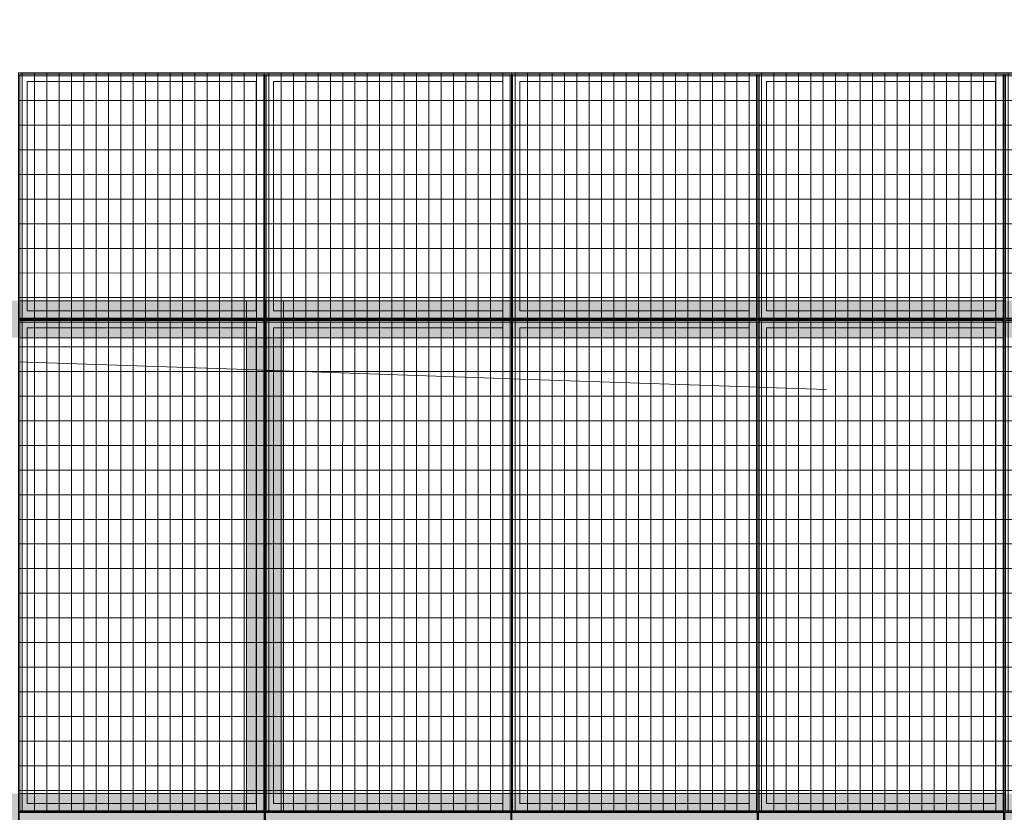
# Model space of a CAD drawing. Header units: metres. Extents: x -373759 to -373409, y 810976 to 811228.
# Tile 9 of 153: x -373681.38 to -373677.38, y 811119.88 to 811123.1. Entities that reach past the tile are written whole.
import ezdxf

# ---------------------------------------------------------------- set-up
doc = ezdxf.new("R2010")
doc.units = ezdxf.units.M
doc.header["$XCLIPFRAME"] = 2
doc.linetypes.add('TRAÇO 1mm', pattern=[2, 1, -1])
doc.layers.add('A-GENM', color=7, linetype='Continuous', lineweight=5)
doc.layers.add('S-BEAM', color=7, linetype='Continuous', lineweight=5)
doc.layers.add('BASE ALAMEDA JULIO MULLER 1_explodidoR01_dwg', color=7, linetype='Continuous', lineweight=5, true_color=0x767676)
doc.layers.add('Curva_Intermediária', color=7, linetype='Continuous', lineweight=9, true_color=0x656565)
picture_1 = doc.add_image_def('image1.jpg', size_in_pixel=(999, 584))

# ---------------------------------------------------------------- blocks, each defined once
blk = doc.blocks.new('BASE ALAMEDA JULIO MULLER 1_explodidoR01_dwg-478056-PISTA INFERIOR PARTE 1')
at = {"layer": 'Curva_Intermediária', "color": 9, "lineweight": 5, "true_color": 0xc0c0c0}
for p, q in [((-51835.9, 911069.6), (-51862, 911078)), ((-50988, 910797.6), (-51835.9, 911069.6)), ((-50949.9, 910785.4), (-50988, 910797.6)), ((-50931.3, 910779.4), (-50949.9, 910785.4)), ((-50927.4, 910778.2), (-50931.1, 910779.4)), ((-50924.2, 910777.1), (-50927.2, 910778.1)), ((-50906, 910771.3), (-50908.8, 910772.2)), ((-50902.1, 910770), (-50905.8, 910771.2)), ((-50897.9, 910768.7), (-50901.9, 910770)), ((-50883.2, 910764), (-50897.7, 910768.6)), ((-50845.1, 910751.8), (-50883.2, 910764)), ((-49997.1, 910479.7), (-50845.1, 910751.8)), ((-49964.3, 910469.2), (-49997.1, 910479.7)), ((-49930.4, 910458.3), (-49963.2, 910468.8)), ((-49044.4, 910174), (-49930.4, 910458.3)), ((-49011.7, 910163.6), (-49044.4, 910174)), ((-48977.7, 910152.7), (-49010.4, 910163.1)), ((-48745.5, 910078.2), (-48977.7, 910152.7))]:
    blk.add_line(p, q, dxfattribs=at)
blk = doc.blocks.new('_EST_ PLACA PISO ESTRUTURAL MEIO - _EST_ PLACA PISO ESTRUTURAL MEIO-V4-PISTA INFERIOR PARTE 1')
at = {"layer": 'A-GENM', "color": 253, "true_color": 0xaaaaaa}
for p, q in [((-1000, 500), (-1000, -500)), ((-997.5, 500), (997.5, 500)), ((-875.8, 500), (-997.5, 500)), ((997.5, 497.5), (-997.5, 497.5)), ((-997.5, 497.5), (997.5, 497.5)), ((-997.5, 497.5), (-997.5, -497.5)), ((-997.5, 497.5), (-997.5, -497.5)), ((-997.5, -497.5), (-997.5, 497.5)), ((-997.5, 497.5), (-997.5, -497.5)), ((-842.5, 500), (-875.8, 500)), ((-875.8, 497.5), (-875.8, -497.5)), ((842.5, 500), (-842.5, 500)), ((-842.5, -497.5), (-842.5, 497.5)), ((875.8, 500), (842.5, 500)), ((842.5, 497.5), (842.5, -497.5)), ((997.5, 500), (875.8, 500)), ((875.8, 497.5), (875.8, -497.5)), ((997.5, -497.5), (997.5, 497.5)), ((997.5, 497.5), (997.5, -497.5)), ((997.5, 497.5), (997.5, -497.5)), ((997.5, 497.5), (997.5, -497.5)), ((1000, 500), (1000, -500)), ((997.5, -497.5), (-997.5, -497.5)), ((-997.5, -497.5), (997.5, -497.5)), ((-997.5, -500), (-875.8, -500)), ((997.5, -500), (-997.5, -500)), ((-875.8, -500), (-842.5, -500)), ((-842.5, -500), (842.5, -500)), ((842.5, -500), (875.8, -500)), ((875.8, -500), (997.5, -500))]:
    blk.add_line(p, q, dxfattribs=at)
blk = doc.blocks.new('_EST_ PLACA PISO ESTRUTURAL MEIO - _EST_ PLACA PISO ESTRUTURAL MEIO-V5-PISTA INFERIOR PARTE 1')
at = {"layer": 'A-GENM', "color": 253, "true_color": 0xaaaaaa}
for p, q in [((-1000, 500), (-1000, -500)), ((-997.5, 500), (997.5, 500)), ((-875.8, 500), (-997.5, 500)), ((997.5, 497.5), (-997.5, 497.5)), ((-997.5, 497.5), (997.5, 497.5)), ((-997.5, 497.5), (-997.5, -497.5)), ((-997.5, 497.5), (-997.5, -497.5)), ((-997.5, -497.5), (-997.5, 497.5)), ((-997.5, 497.5), (-997.5, -497.5)), ((-842.5, 500), (-875.8, 500)), ((-875.8, 497.5), (-875.8, -497.5)), ((842.5, 500), (-842.5, 500)), ((-842.5, -497.5), (-842.5, 497.5)), ((875.8, 500), (842.5, 500)), ((842.5, 497.5), (842.5, -497.5)), ((997.5, 500), (875.8, 500)), ((875.8, 497.5), (875.8, -497.5)), ((997.5, -497.5), (997.5, 497.5)), ((997.5, 497.5), (997.5, -497.5)), ((997.5, 497.5), (997.5, -497.5)), ((997.5, 497.5), (997.5, -497.5)), ((1000, 500), (1000, -500)), ((997.5, -497.5), (-997.5, -497.5)), ((-997.5, -497.5), (997.5, -497.5)), ((-997.5, -500), (-875.8, -500)), ((997.5, -500), (-997.5, -500)), ((-875.8, -500), (-842.5, -500)), ((-842.5, -500), (842.5, -500)), ((842.5, -500), (875.8, -500)), ((875.8, -500), (997.5, -500))]:
    blk.add_line(p, q, dxfattribs=at)
blk = doc.blocks.new('_EST_ PLACA PISO ESTRUTURAL MEIO - _EST_ PLACA PISO ESTRUTURAL MEIO-V3-PISTA INFERIOR PARTE 1')
at = {"layer": 'A-GENM', "color": 253, "true_color": 0xaaaaaa}
for p, q in [((-1000, 500), (-1000, -500)), ((-997.5, 500), (997.5, 500)), ((-875.8, 500), (-997.5, 500)), ((997.5, 497.5), (-997.5, 497.5)), ((-997.5, 497.5), (997.5, 497.5)), ((-997.5, 497.5), (-997.5, -497.5)), ((-997.5, 497.5), (-997.5, -497.5)), ((-997.5, -497.5), (-997.5, 497.5)), ((-997.5, 497.5), (-997.5, -497.5)), ((-842.5, 500), (-875.8, 500)), ((-875.8, 497.5), (-875.8, -497.5)), ((842.5, 500), (-842.5, 500)), ((-842.5, -497.5), (-842.5, 497.5)), ((875.8, 500), (842.5, 500)), ((842.5, 497.5), (842.5, -497.5)), ((997.5, 500), (875.8, 500)), ((875.8, 497.5), (875.8, -497.5)), ((997.5, -497.5), (997.5, 497.5)), ((997.5, 497.5), (997.5, -497.5)), ((997.5, 497.5), (997.5, -497.5)), ((997.5, 497.5), (997.5, -497.5)), ((1000, 500), (1000, -500)), ((997.5, -497.5), (-997.5, -497.5)), ((-997.5, -497.5), (997.5, -497.5)), ((-997.5, -500), (-875.8, -500)), ((997.5, -500), (-997.5, -500)), ((-875.8, -500), (-842.5, -500)), ((-842.5, -500), (842.5, -500)), ((842.5, -500), (875.8, -500)), ((875.8, -500), (997.5, -500))]:
    blk.add_line(p, q, dxfattribs=at)
blk = doc.blocks.new('_EST_ PLACA PISO ESTRUTURAL MEIO - _EST_ PLACA PISO ESTRUTURAL MEIO-3577490-PISTA INFERIOR PARTE 1')
at = {"layer": 'A-GENM', "color": 253, "true_color": 0xaaaaaa}
for p, q in [((-1000, 500), (-1000, -500)), ((-997.5, 500), (997.5, 500)), ((-875.8, 500), (-997.5, 500)), ((997.5, 497.5), (-997.5, 497.5)), ((-997.5, 497.5), (997.5, 497.5)), ((-997.5, 497.5), (-997.5, -497.5)), ((-997.5, 497.5), (-997.5, -497.5)), ((-997.5, -497.5), (-997.5, 497.5)), ((-997.5, 497.5), (-997.5, -497.5)), ((-842.5, 500), (-875.8, 500)), ((-875.8, 497.5), (-875.8, -497.5)), ((842.5, 500), (-842.5, 500)), ((-842.5, -497.5), (-842.5, 497.5)), ((875.8, 500), (842.5, 500)), ((842.5, 497.5), (842.5, -497.5)), ((997.5, 500), (875.8, 500)), ((875.8, 497.5), (875.8, -497.5)), ((997.5, -497.5), (997.5, 497.5)), ((997.5, 497.5), (997.5, -497.5)), ((997.5, 497.5), (997.5, -497.5)), ((997.5, 497.5), (997.5, -497.5)), ((1000, 500), (1000, -500)), ((997.5, -497.5), (-997.5, -497.5)), ((-997.5, -497.5), (997.5, -497.5)), ((-997.5, -500), (-875.8, -500)), ((997.5, -500), (-997.5, -500)), ((-875.8, -500), (-842.5, -500)), ((-842.5, -500), (842.5, -500)), ((842.5, -500), (875.8, -500)), ((875.8, -500), (997.5, -500))]:
    blk.add_line(p, q, dxfattribs=at)
blk = doc.blocks.new('_EME_ GRADEX PISO 3X1  - _EME_ GRADEX PISO 3X1 -3587918-PISTA INFERIOR PARTE 1')
at = {"layer": 'A-GENM', "true_color": 0xaaaaaa}
h = blk.add_hatch(dxfattribs=at)
h.set_pattern_fill('FP_1', color=253, style=0, pattern_type=2)
h.set_pattern_definition([(270, (3125.54, 1874.46), (100, 6e-15), []), (0, (3125.54, 1874.46), (0, 50), [])])
h.paths.add_polyline_path([(0, -1000), (3000, -1000), (3000, 0), (0, 0), (0, -502.1)], flags=0)
at = {"layer": 'A-GENM', "color": 253, "true_color": 0xaaaaaa}
for p, q in [((0, -1000), (0, 0)), ((0, 0), (2000, 0)), ((2000, 0), (0, 0)), ((0, 0), (0, -1000)), ((0, -1000), (0, 0)), ((0, 0), (3000, 0)), ((3000, 0), (0, 0)), ((0, 0), (0, -1000)), ((2000, 0), (2000, -1000)), ((2000, -1000), (2000, 0)), ((3000, 0), (3000, -1000)), ((3000, -1000), (3000, 0)), ((5, -5), (1995, -5)), ((5, -995), (5, -5)), ((5, -5), (1995, -5)), ((5, -995), (5, -5)), ((1965, -35), (35, -35)), ((35, -35), (35, -965)), ((35, -965), (35, -35)), ((35, -35), (1965, -35)), ((1965, -965), (1965, -35)), ((1965, -35), (1965, -965)), ((1995, -5), (1995, -995)), ((1995, -5), (1995, -995)), ((2000, -1000), (2000, 0)), ((2000, 0), (3000, 0)), ((3000, 0), (2000, 0)), ((2000, 0), (2000, -1000)), ((2005, -5), (2995, -5)), ((2005, -995), (2005, -5)), ((2005, -5), (2995, -5)), ((2005, -995), (2005, -5)), ((2965, -35), (2035, -35)), ((2035, -35), (2035, -965)), ((2035, -965), (2035, -35)), ((2035, -35), (2965, -35)), ((2965, -965), (2965, -35)), ((2965, -35), (2965, -965)), ((2995, -5), (2995, -995)), ((2995, -5), (2995, -995)), ((3000, 0), (3000, -1000)), ((3000, -1000), (3000, 0)), ((1995, -995), (5, -995)), ((1995, -995), (5, -995)), ((35, -965), (1965, -965)), ((1965, -965), (35, -965)), ((2995, -995), (2005, -995)), ((2995, -995), (2005, -995)), ((2035, -965), (2965, -965)), ((2965, -965), (2035, -965)), ((2000, -1000), (0, -1000)), ((0, -1000), (2000, -1000)), ((3000, -1000), (0, -1000)), ((0, -1000), (3000, -1000)), ((3000, -1000), (2000, -1000)), ((2000, -1000), (3000, -1000))]:
    blk.add_line(p, q, dxfattribs=at)
blk = doc.blocks.new('M_W-Wide Flange - VIGA I 25X15-3873022-PISTA INFERIOR PARTE 1')
at = {"layer": 'S-BEAM'}
for p, q in [((973.3, 2.7), (970.2, 2.7)), ((977.3, 2.7), (973.8, 2.7)), ((981.7, 2.7), (977.9, 2.7)), ((1037.5, 2.7), (982.3, 2.7)), ((2887.5, 2.7), (1037.5, 2.7)), ((2946.5, 2.7), (2887.5, 2.7)), ((2950.7, 2.7), (2947.1, 2.7)), ((2954.3, 2.7), (2951.2, 2.7)), ((2973.3, 2.7), (2970.2, 2.7)), ((2977.3, 2.7), (2973.7, 2.7)), ((2981.6, 2.7), (2977.8, 2.7)), ((3037.5, 2.7), (2982.2, 2.7)), ((973.3, -2.8), (970.2, -2.8)), ((977.3, -2.8), (973.8, -2.8)), ((981.7, -2.8), (977.9, -2.8)), ((1037.5, -2.8), (982.3, -2.8)), ((2887.5, -2.8), (1037.5, -2.8)), ((2946.5, -2.8), (2887.5, -2.8)), ((2950.7, -2.8), (2947.1, -2.8)), ((2954.3, -2.8), (2951.2, -2.8)), ((2973.3, -2.8), (2970.2, -2.8)), ((2977.3, -2.8), (2973.7, -2.8)), ((2981.6, -2.8), (2977.8, -2.8)), ((3037.5, -2.8), (2982.2, -2.8))]:
    blk.add_line(p, q, dxfattribs=at)
blk = doc.blocks.new('M_W-Wide Flange - VIGA I 15X17-3833530-PISTA INFERIOR PARTE 1')
at = {"layer": 'S-BEAM', "true_color": 0xff8080, "transparency": 33554432}
h = blk.add_hatch(color=11, dxfattribs=at)
h.paths.add_polyline_path([(-13500, 75), (-14500, 75), (-14500, 19.7), (-13500, 19.7)], flags=0)
h.paths.add_polyline_path([(14498.8, 19.7), (14498.8, 75), (-13500, 75), (-13500, 19.7), (-10189.1, 19.7), (14495, 19.7)], flags=0)
h = blk.add_hatch(color=11, dxfattribs=at)
h.paths.add_polyline_path([(14498.8, -75), (14498.8, 75), (-14500, 75), (-14497.5, -75), (14497.5, -75)], flags=0)
h.paths.add_polyline_path([(13495, 0), (13495, 0), (13500, 0)], flags=0)
h.paths.add_polyline_path([(12495, 0), (12495, 0), (12500, 0)], flags=0)
h.paths.add_polyline_path([(11495, 0), (11495, 0), (11500, 0)], flags=0)
h.paths.add_polyline_path([(10495, 0), (10495, 0), (10500, 0)], flags=0)
h.paths.add_polyline_path([(9495, 0), (9495, 0), (9500, 0)], flags=0)
h.paths.add_polyline_path([(8495, 0), (8495, 0), (8500, 0)], flags=0)
h.paths.add_polyline_path([(7495, 0), (7495, 0), (7500, 0)], flags=0)
h.paths.add_polyline_path([(6495, 0), (6495, 0), (6500, 0)], flags=0)
h.paths.add_polyline_path([(5495, 0), (5495, 0), (5500, 0)], flags=0)
h.paths.add_polyline_path([(4495, 0), (4495, 0), (4500, 0)], flags=0)
h.paths.add_polyline_path([(3495, 0), (3495, 0), (3500, 0)], flags=0)
h.paths.add_polyline_path([(2495, 0), (2495, 0), (2500, 0)], flags=0)
h.paths.add_polyline_path([(1495, 0), (1495, 0), (1500, 0)], flags=0)
h.paths.add_polyline_path([(500, 5), (500, 5), (500, 35)], flags=0)
h.paths.add_polyline_path([(-500, 5), (-500, 5), (-500, 35)], flags=0)
h.paths.add_polyline_path([(-1500, 5), (-1500, 5), (-1500, 35)], flags=0)
h.paths.add_polyline_path([(-2500, 5), (-2500, 5), (-2500, 35)], flags=0)
h.paths.add_polyline_path([(-3500, 5), (-3500, 5), (-3500, 35)], flags=0)
h.paths.add_polyline_path([(-5500, 5), (-5500, 5), (-5500, 35)], flags=0)
h.paths.add_polyline_path([(-6500, 5), (-6500, 5), (-6500, 35)], flags=0)
h.paths.add_polyline_path([(-8500, 5), (-8500, 5), (-8500, 35)], flags=0)
h.paths.add_polyline_path([(-9500, 5), (-9500, 5), (-9500, 35)], flags=0)
h.paths.add_polyline_path([(-10500, 5), (-10500, 5), (-10500, 35)], flags=0)
h.paths.add_polyline_path([(-12500, 5), (-12500, 5), (-12500, 35)], flags=0)
h = blk.add_hatch(color=11, dxfattribs=at)
h.paths.add_polyline_path([(14498.8, 2.7), (14498.8, 19.7), (-14500, 19.7), (-14497.3, 2.7), (14497.2, 2.7)], flags=0)
h.paths.add_polyline_path([(3505, 5), (3505, 5), (3535, 5)], flags=0)
at = {"layer": 'S-BEAM', "color": 1, "true_color": 0xff0000}
for p, q in [((-11465.6, 75), (-11495, 75)), ((-11495, 75), (-11465.6, 75)), ((-11495, 75), (-11465.6, 75)), ((-11495, 75), (-11465.6, 75)), ((-10535, 75), (-11465, 75)), ((-11465, 75), (-10535, 75)), ((-11465, 75), (-10535, 75)), ((-11465, 75), (-10535, 75)), ((-10505, 75), (-10534.4, 75)), ((-10534.4, 75), (-10505, 75)), ((-10534.4, 75), (-10505, 75)), ((-10534.4, 75), (-10505, 75)), ((-10495.2, 75), (-10504.8, 75)), ((-10504.8, 75), (-10495.2, 75)), ((-10504.8, 75), (-10495.2, 75)), ((-10504.8, 75), (-10495.2, 75)), ((-10465.6, 75), (-10495, 75)), ((-10495, 75), (-10465.6, 75)), ((-10495, 75), (-10465.6, 75)), ((-10495, 75), (-10465.6, 75)), ((-9535, 75), (-10465, 75)), ((-10465, 75), (-9535, 75)), ((-10465, 75), (-9535, 75)), ((-10465, 75), (-9535, 75)), ((-9505, 75), (-9534.4, 75)), ((-9534.4, 75), (-9505, 75)), ((-9534.4, 75), (-9505, 75)), ((-9534.4, 75), (-9505, 75)), ((-9495.2, 75), (-9504.8, 75)), ((-9504.8, 75), (-9495.2, 75)), ((-9504.8, 75), (-9495.2, 75)), ((-9504.8, 75), (-9495.2, 75)), ((-9465.6, 75), (-9495, 75)), ((-9495, 75), (-9465.6, 75)), ((-9495, 75), (-9465.6, 75)), ((-9495, 75), (-9465.6, 75)), ((-8535, 75), (-9465, 75)), ((-9465, 75), (-8535, 75)), ((-9465, 75), (-8535, 75)), ((-9465, 75), (-8535, 75)), ((-8505, 75), (-8534.4, 75)), ((-8534.4, 75), (-8505, 75)), ((-8534.4, 75), (-8505, 75)), ((-8534.4, 75), (-8505, 75)), ((-8495.2, 75), (-8504.8, 75)), ((-8504.8, 75), (-8495.2, 75)), ((-8504.8, 75), (-8495.2, 75)), ((-8504.8, 75), (-8495.2, 75)), ((-8465.6, 75), (-8495, 75)), ((-8495, 75), (-8465.6, 75)), ((-8495, 75), (-8465.6, 75)), ((-8495, 75), (-8465.6, 75)), ((-7535, 75), (-8465, 75)), ((-8465, 75), (-7535, 75)), ((-8465, 75), (-7535, 75)), ((-8465, 75), (-7535, 75)), ((-7505, 75), (-7534.4, 75)), ((-7534.4, 75), (-7505, 75)), ((-7534.4, 75), (-7505, 75)), ((-7534.4, 75), (-7505, 75)), ((-7495.2, 75), (-7504.8, 75)), ((-7504.8, 75), (-7495.2, 75)), ((-7504.8, 75), (-7495.2, 75)), ((-7504.8, 75), (-7495.2, 75))]:
    blk.add_line(p, q, dxfattribs=at)
at = {"layer": 'S-BEAM'}
for p, q in [((-10502.8, 2.7), (-11497.2, 2.7)), ((-9502.8, 2.7), (-10497.2, 2.7)), ((-8502.8, 2.7), (-9497.2, 2.7)), ((-7502.8, 2.7), (-8497.2, 2.7))]:
    blk.add_line(p, q, dxfattribs=at)
blk = doc.blocks.new('M_W-Wide Flange - VIGA I 15X17-V355-PISTA INFERIOR PARTE 1')
at = {"layer": 'S-BEAM', "true_color": 0xff8080, "transparency": 33554432}
h = blk.add_hatch(color=11, dxfattribs=at)
h.paths.add_polyline_path([(14498.8, 19.8), (14498.8, 75), (1500, 75), (1500, 19.8), (14495.1, 19.8)], flags=0)
h.paths.add_polyline_path([(-13500, 75), (-14500, 75), (-14500, 19.8), (-13500, 19.8)], flags=0)
h.paths.add_polyline_path([(1500, 19.8), (1500, 75), (-13500, 75), (-13500, 19.8), (-10189.1, 19.8), (1500, 19.8)], flags=0)
h = blk.add_hatch(color=11, dxfattribs=at)
h.paths.add_polyline_path([(-500, 5), (-500, 5), (-500, 0)], flags=0)
h.paths.add_polyline_path([(-13500, 75), (-14500, 75), (-14499.8, -75), (-13500, -75), (-13500, 5)], flags=0)
h.paths.add_polyline_path([(-11500, 75), (-13500, 75), (-13499.8, -75), (-11500, -75), (-11500, 5)], flags=0)
h.paths.add_polyline_path([(-9500, 75), (-11500, 75), (-11499.8, -75), (-9500, -75), (-9500, 5)], flags=0)
h.paths.add_polyline_path([(-7500, 75), (-9500, 75), (-9499.8, -75), (-7500, -75), (-7500, 5)], flags=0)
h.paths.add_polyline_path([(1500, 0), (1500, 5), (1500, 75), (-7500, 75), (-7499.8, -75), (1500, -75), (1500, -5)], flags=0)
h.paths.add_polyline_path([(14498.8, -75), (14498.8, 75), (1500, 75), (1500.2, -75), (14495, -75)], flags=0)
h.paths.add_polyline_path([(1495, 0), (1495, 5), (1495, 5), (1495, 0)], flags=0)
h.paths.add_polyline_path([(2535, 35), (2535, 35), (3141.5, 35)], flags=0)
h.paths.add_polyline_path([(-4495, 35), (-4495, 35), (-4476, 35)], flags=0)
h = blk.add_hatch(color=11, dxfattribs=at)
h.paths.add_polyline_path([(14498.8, 2.7), (14498.8, 19.8), (-14500, 19.8), (-14497.3, 2.7), (14497.2, 2.7)], flags=0)
h.paths.add_polyline_path([(12495, 5), (12495, 5), (12465, 4.8)], flags=0)
h.paths.add_polyline_path([(8854.7, 5), (8854.7, 5), (9465, 5)], flags=0)
h.paths.add_polyline_path([(-11505, 5), (-11505, 5), (-11535, 5)], flags=0)
h.paths.add_polyline_path([(-11505, 5), (-11505, 5), (-11525.1, 4.9)], flags=0)
h.paths.add_polyline_path([(7465, 5), (7465, 5), (7495, 5)], flags=0)
h.paths.add_polyline_path([(6535, 5), (6535, 5), (6950.3, 5)], flags=0)
h.paths.add_polyline_path([(-8505, 5), (-8505, 5), (-8535, 5)], flags=0)
h.paths.add_polyline_path([(-4505, 5), (-4505, 5), (-4535, 5)], flags=0)
h.paths.add_polyline_path([(-6505, 5), (-6505, 5), (-6535, 5)], flags=0)
h.paths.add_polyline_path([(-7505, 5), (-7505, 5), (-7535, 5)], flags=0)
h.paths.add_polyline_path([(-10505, 5), (-10505, 5), (-10535, 5)], flags=0)
h = blk.add_hatch(color=11, dxfattribs=at)
h.paths.add_polyline_path([(14498.8, -19.7), (14497.3, -2.8), (-14500, -5.2), (-14499.9, -19.7), (14495, -19.7)], flags=0)
h.paths.add_polyline_path([(13535, -3.3), (13535, -3.3), (13933, -3.3)], flags=0)
h = blk.add_hatch(color=11, dxfattribs=at)
h.paths.add_polyline_path([(13500, -19.8), (13500, -19.7), (-14500, -19.9), (-14499.8, -75), (13500, -75)], flags=0)
h.paths.add_polyline_path([(14498.8, -75), (14498.8, -19.7), (13500, -19.8), (13500.2, -75), (14495, -75)], flags=0)
at = {"layer": 'S-BEAM', "color": 1, "true_color": 0xff0000}
for p, q in [((-11466.2, 75), (-11495, 75)), ((-11495, 75), (-11466.2, 75)), ((-11495, 75), (-11466.2, 75)), ((-11495, 75), (-11466.2, 75)), ((-10535, 75), (-11465, 75)), ((-11465, 75), (-10535, 75)), ((-11465, 75), (-10535, 75)), ((-11465, 75), (-10535, 75)), ((-10505, 75), (-10533.7, 75)), ((-10533.7, 75), (-10505, 75)), ((-10533.7, 75), (-10505, 75)), ((-10533.7, 75), (-10505, 75)), ((-10495.3, 75), (-10504.6, 75)), ((-10504.6, 75), (-10495.3, 75)), ((-10504.6, 75), (-10495.3, 75)), ((-10504.6, 75), (-10495.3, 75)), ((-10466.2, 75), (-10495, 75)), ((-10495, 75), (-10466.2, 75)), ((-10495, 75), (-10466.2, 75)), ((-10495, 75), (-10466.2, 75)), ((-9535, 75), (-10465, 75)), ((-10465, 75), (-9535, 75)), ((-10465, 75), (-9535, 75)), ((-10465, 75), (-9535, 75)), ((-9505, 75), (-9533.7, 75)), ((-9533.7, 75), (-9505, 75)), ((-9533.7, 75), (-9505, 75)), ((-9533.7, 75), (-9505, 75)), ((-9495.3, 75), (-9504.6, 75)), ((-9504.6, 75), (-9495.3, 75)), ((-9504.6, 75), (-9495.3, 75)), ((-9504.6, 75), (-9495.3, 75)), ((-9466.2, 75), (-9495, 75)), ((-9495, 75), (-9466.2, 75)), ((-9495, 75), (-9466.2, 75)), ((-9495, 75), (-9466.2, 75)), ((-8535, 75), (-9465, 75)), ((-9465, 75), (-8535, 75)), ((-9465, 75), (-8535, 75)), ((-9465, 75), (-8535, 75)), ((-8505, 75), (-8533.7, 75)), ((-8533.7, 75), (-8505, 75)), ((-8533.7, 75), (-8505, 75)), ((-8533.7, 75), (-8505, 75)), ((-8495.3, 75), (-8504.6, 75)), ((-8504.6, 75), (-8495.3, 75)), ((-8504.6, 75), (-8495.3, 75)), ((-8504.6, 75), (-8495.3, 75)), ((-8466.2, 75), (-8495, 75)), ((-8495, 75), (-8466.2, 75)), ((-8495, 75), (-8466.2, 75)), ((-8495, 75), (-8466.2, 75)), ((-7535, 75), (-8465, 75)), ((-8465, 75), (-7535, 75)), ((-8465, 75), (-7535, 75)), ((-8465, 75), (-7535, 75)), ((-7505, 75), (-7533.7, 75)), ((-7533.7, 75), (-7505, 75)), ((-7533.7, 75), (-7505, 75)), ((-7533.7, 75), (-7505, 75)), ((-7495.3, 75), (-7504.6, 75)), ((-7504.6, 75), (-7495.3, 75)), ((-7504.6, 75), (-7495.3, 75)), ((-7504.6, 75), (-7495.3, 75)), ((-11493.9, -75), (-11465, -75)), ((-11493.9, -75), (-11465, -75)), ((-11493.9, -75), (-11465, -75)), ((-11493.9, -75), (-11465, -75)), ((-11465, -75), (-10535, -75)), ((-11465, -75), (-10535, -75)), ((-11465, -75), (-10535, -75)), ((-11465, -75), (-10535, -75)), ((-10535, -75), (-10506.1, -75)), ((-10535, -75), (-10506.1, -75)), ((-10535, -75), (-10506.1, -75)), ((-10535, -75), (-10506.1, -75)), ((-10505, -75), (-10500.2, -75)), ((-10505, -75), (-10500.2, -75)), ((-10505, -75), (-10500.2, -75)), ((-10505, -75), (-10500.2, -75)), ((-10499.8, -75), (-10495, -75)), ((-10499.8, -75), (-10495, -75)), ((-10499.8, -75), (-10495, -75)), ((-10499.8, -75), (-10495, -75)), ((-10493.9, -75), (-10465, -75)), ((-10493.9, -75), (-10465, -75)), ((-10493.9, -75), (-10465, -75)), ((-10493.9, -75), (-10465, -75)), ((-10465, -75), (-9535, -75)), ((-10465, -75), (-9535, -75)), ((-10465, -75), (-9535, -75)), ((-10465, -75), (-9535, -75)), ((-9535, -75), (-9506.1, -75)), ((-9535, -75), (-9506.1, -75)), ((-9535, -75), (-9506.1, -75)), ((-9535, -75), (-9506.1, -75)), ((-9505, -75), (-9500.2, -75)), ((-9505, -75), (-9500.2, -75)), ((-9505, -75), (-9500.2, -75)), ((-9505, -75), (-9500.2, -75)), ((-9499.8, -75), (-9495, -75)), ((-9499.8, -75), (-9495, -75)), ((-9499.8, -75), (-9495, -75)), ((-9499.8, -75), (-9495, -75)), ((-9493.9, -75), (-9465, -75)), ((-9493.9, -75), (-9465, -75)), ((-9493.9, -75), (-9465, -75)), ((-9493.9, -75), (-9465, -75)), ((-9465, -75), (-8535, -75)), ((-9465, -75), (-8535, -75)), ((-9465, -75), (-8535, -75)), ((-9465, -75), (-8535, -75)), ((-8535, -75), (-8506.1, -75)), ((-8535, -75), (-8506.1, -75)), ((-8535, -75), (-8506.1, -75)), ((-8535, -75), (-8506.1, -75)), ((-8505, -75), (-8500.2, -75)), ((-8505, -75), (-8500.2, -75)), ((-8505, -75), (-8500.2, -75)), ((-8505, -75), (-8500.2, -75)), ((-8499.8, -75), (-8495, -75)), ((-8499.8, -75), (-8495, -75)), ((-8499.8, -75), (-8495, -75)), ((-8499.8, -75), (-8495, -75)), ((-8493.9, -75), (-8465, -75)), ((-8493.9, -75), (-8465, -75)), ((-8493.9, -75), (-8465, -75)), ((-8493.9, -75), (-8465, -75)), ((-8465, -75), (-7535, -75)), ((-8465, -75), (-7535, -75)), ((-8465, -75), (-7535, -75)), ((-8465, -75), (-7535, -75)), ((-7535, -75), (-7506.1, -75)), ((-7535, -75), (-7506.1, -75)), ((-7535, -75), (-7506.1, -75)), ((-7535, -75), (-7506.1, -75)), ((-7505, -75), (-7500.2, -75)), ((-7505, -75), (-7500.2, -75)), ((-7505, -75), (-7500.2, -75)), ((-7505, -75), (-7500.2, -75))]:
    blk.add_line(p, q, dxfattribs=at)
at = {"layer": 'S-BEAM'}
for p, q in [((-10502.7, 2.7), (-11497.3, 2.7)), ((-9502.7, 2.7), (-10497.3, 2.7)), ((-8502.7, 2.7), (-9497.3, 2.7)), ((-7502.7, 2.7), (-8497.3, 2.7)), ((-10502.8, -2.8), (-11497.2, -2.8)), ((-9502.8, -2.8), (-10497.2, -2.8)), ((-8502.8, -2.8), (-9497.2, -2.8)), ((-7502.8, -2.8), (-8497.2, -2.8))]:
    blk.add_line(p, q, dxfattribs=at)

msp = doc.modelspace()

# ---------------------------------------------------------------- hatches: boundary and pattern name
at = {"layer": 'S-BEAM', "true_color": 0xff8080, "transparency": 33554432}
h = msp.add_hatch(color=11, dxfattribs=at)
h.paths.add_polyline_path([(-373680.4021, 811116.0064), (-373680.4021, 811116.0065), (-373680.4021, 811121.9589), (-373680.4574, 811121.9589), (-373680.4574, 811116.0064)], flags=0)
h.paths.add_polyline_path([(-373680.4174, 811119.9189), (-373680.4174, 811119.9189), (-373680.4174, 811119.9589)], flags=0)
h = msp.add_hatch(color=11, dxfattribs=at)
h.paths.add_polyline_path([(-373680.3074, 811116.0064), (-373680.3074, 811121.9589), (-373680.4574, 811121.9589), (-373680.4574, 811116.0064), (-373680.3799, 811116.0064)], flags=0)
h.paths.add_polyline_path([(-373680.3824, 811118.9507), (-373680.3824, 811118.9507), (-373680.3824, 811119.7461)], flags=0)
h.paths.add_polyline_path([(-373680.4174, 811119.9189), (-373680.4174, 811119.9189), (-373680.4174, 811119.9589)], flags=0)
for points in [[(-373680.3851, 811116.0064), (-373680.3874, 811121.9589), (-373680.4021, 811121.9589), (-373680.4021, 811116.0064), (-373680.3857, 811116.0064)], [(-373680.3626, 811116.0064), (-373680.3626, 811116.0065), (-373680.3626, 811121.9589), (-373680.3796, 811121.9589), (-373680.3773, 811116.0064), (-373680.367, 811116.0064)], [(-373680.3074, 811116.0064), (-373680.3074, 811121.9589), (-373680.3626, 811121.9589), (-373680.3626, 811116.0064)]]:
    msp.add_hatch(color=11, dxfattribs=at).paths.add_polyline_path(points, flags=0)

# ---------------------------------------------------------------- linework, layer by layer
at = {"color": 6, "linetype": 'TRAÇO 1mm', "lineweight": 30}
msp.add_circle((-373669.8776, 811116.8841), 16.9117, dxfattribs=at)
at = {"layer": 'S-BEAM', "color": 1, "true_color": 0xff0000}
for p, q in [((-373680.4574, 811121.9589), (-373680.4174, 811121.9589)), ((-373680.4174, 811121.9589), (-373680.4574, 811121.9589)), ((-373680.4574, 811121.9589), (-373680.4174, 811121.9589)), ((-373680.4174, 811121.9589), (-373680.4574, 811121.9589)), ((-373680.4574, 811121.9589), (-373680.4574, 811121.9189)), ((-373680.4574, 811121.9189), (-373680.4574, 811121.9589)), ((-373680.4574, 811121.9189), (-373680.4574, 811121.9589)), ((-373680.4574, 811121.9189), (-373680.4574, 811121.9589)), ((-373680.4161, 811121.9589), (-373680.4021, 811121.9589)), ((-373680.4021, 811121.9589), (-373680.4161, 811121.9589)), ((-373680.4161, 811121.9589), (-373680.3874, 811121.9589)), ((-373680.3901, 811121.9589), (-373680.4161, 811121.9589)), ((-373680.4021, 811121.9589), (-373680.3857, 811121.9589)), ((-373680.3977, 811121.9589), (-373680.4021, 811121.9589)), ((-373680.3857, 811121.9589), (-373680.3977, 811121.9589)), ((-373680.387, 811121.9589), (-373680.3777, 811121.9589)), ((-373680.3857, 811121.9589), (-373680.3851, 811121.9589)), ((-373680.3851, 811121.9589), (-373680.3857, 811121.9589)), ((-373680.379, 811121.9589), (-373680.3857, 811121.9589)), ((-373680.367, 811121.9589), (-373680.3796, 811121.9589)), ((-373680.3796, 811121.9589), (-373680.3626, 811121.9589)), ((-373680.3774, 811121.9589), (-373680.3486, 811121.9589)), ((-373680.3486, 811121.9589), (-373680.3746, 811121.9589)), ((-373680.3626, 811121.9589), (-373680.367, 811121.9589)), ((-373680.3486, 811121.9589), (-373680.3626, 811121.9589)), ((-373680.3626, 811121.9589), (-373680.3486, 811121.9589)), ((-373680.3474, 811121.9589), (-373680.3074, 811121.9589)), ((-373680.3074, 811121.9589), (-373680.3474, 811121.9589)), ((-373680.3474, 811121.9589), (-373680.3074, 811121.9589)), ((-373680.3074, 811121.9589), (-373680.3474, 811121.9589)), ((-373680.3074, 811121.9189), (-373680.3074, 811121.9589)), ((-373680.3074, 811121.9189), (-373680.3074, 811121.9589)), ((-373680.3074, 811121.9189), (-373680.3074, 811121.9589)), ((-373680.3074, 811121.9189), (-373680.3074, 811121.9589)), ((-373680.4574, 811121.9177), (-373680.4574, 811121.9037)), ((-373680.4574, 811121.9037), (-373680.4574, 811121.9177)), ((-373680.4574, 811121.9037), (-373680.4574, 811121.9177)), ((-373680.4574, 811121.9037), (-373680.4574, 811121.9177)), ((-373680.3074, 811121.9037), (-373680.3074, 811121.9189)), ((-373680.3074, 811121.9037), (-373680.3074, 811121.9189)), ((-373680.3074, 811121.9037), (-373680.3074, 811121.9189)), ((-373680.3074, 811121.9037), (-373680.3074, 811121.9189)), ((-373680.4574, 811121.9031), (-373680.4574, 811121.8993)), ((-373680.4574, 811121.8993), (-373680.4574, 811121.9031)), ((-373680.4574, 811121.8993), (-373680.4574, 811121.9031)), ((-373680.4574, 811121.8993), (-373680.4574, 811121.9031)), ((-373680.4574, 811121.8987), (-373680.4574, 811121.8952)), ((-373680.4574, 811121.8952), (-373680.4574, 811121.8987)), ((-373680.4574, 811121.8952), (-373680.4574, 811121.8987)), ((-373680.4574, 811121.8952), (-373680.4574, 811121.8987)), ((-373680.4574, 811121.8947), (-373680.4574, 811121.8916)), ((-373680.4574, 811121.8916), (-373680.4574, 811121.8947)), ((-373680.4574, 811121.8916), (-373680.4574, 811121.8947)), ((-373680.4574, 811121.8916), (-373680.4574, 811121.8947)), ((-373680.4574, 811121.8872), (-373680.4574, 811121.8804)), ((-373680.4574, 811121.8804), (-373680.4574, 811121.8872)), ((-373680.4574, 811121.8804), (-373680.4574, 811121.8872)), ((-373680.4574, 811121.8804), (-373680.4574, 811121.8872)), ((-373680.4574, 811121.8757), (-373680.4574, 811121.8727)), ((-373680.4574, 811121.8727), (-373680.4574, 811121.8757)), ((-373680.4574, 811121.8727), (-373680.4574, 811121.8757)), ((-373680.4574, 811121.8727), (-373680.4574, 811121.8757)), ((-373680.3074, 811121.8993), (-373680.3074, 811121.9031)), ((-373680.3074, 811121.8993), (-373680.3074, 811121.9031)), ((-373680.3074, 811121.8993), (-373680.3074, 811121.9031)), ((-373680.3074, 811121.8993), (-373680.3074, 811121.9031)), ((-373680.3074, 811121.8952), (-373680.3074, 811121.8987)), ((-373680.3074, 811121.8952), (-373680.3074, 811121.8987)), ((-373680.3074, 811121.8952), (-373680.3074, 811121.8987)), ((-373680.3074, 811121.8952), (-373680.3074, 811121.8987)), ((-373680.3074, 811121.8916), (-373680.3074, 811121.8947)), ((-373680.3074, 811121.8916), (-373680.3074, 811121.8947)), ((-373680.3074, 811121.8916), (-373680.3074, 811121.8947)), ((-373680.3074, 811121.8916), (-373680.3074, 811121.8947)), ((-373680.3074, 811121.8843), (-373680.3074, 811121.8872)), ((-373680.3074, 811121.8843), (-373680.3074, 811121.8872)), ((-373680.3074, 811121.8843), (-373680.3074, 811121.8872)), ((-373680.3074, 811121.8843), (-373680.3074, 811121.8872)), ((-373680.3074, 811121.8804), (-373680.3074, 811121.8836)), ((-373680.3074, 811121.8804), (-373680.3074, 811121.8836)), ((-373680.3074, 811121.8804), (-373680.3074, 811121.8836)), ((-373680.3074, 811121.8804), (-373680.3074, 811121.8836)), ((-373680.3074, 811121.8727), (-373680.3074, 811121.8757)), ((-373680.3074, 811121.8727), (-373680.3074, 811121.8757)), ((-373680.3074, 811121.8727), (-373680.3074, 811121.8757)), ((-373680.3074, 811121.8727), (-373680.3074, 811121.8757)), ((-373680.4574, 811121.8721), (-373680.4574, 811121.8686)), ((-373680.4574, 811121.8686), (-373680.4574, 811121.8721)), ((-373680.4574, 811121.8686), (-373680.4574, 811121.8721)), ((-373680.4574, 811121.8686), (-373680.4574, 811121.8721)), ((-373680.4574, 811121.868), (-373680.4574, 811121.8502)), ((-373680.4574, 811121.8502), (-373680.4574, 811121.868)), ((-373680.4574, 811121.8502), (-373680.4574, 811121.868)), ((-373680.4574, 811121.8502), (-373680.4574, 811121.868)), ((-373680.4574, 811121.8489), (-373680.4574, 811121.8089)), ((-373680.4574, 811121.8089), (-373680.4574, 811121.8489)), ((-373680.4574, 811121.8089), (-373680.4574, 811121.8489)), ((-373680.4574, 811121.8089), (-373680.4574, 811121.8489)), ((-373680.3074, 811121.8686), (-373680.3074, 811121.8721)), ((-373680.3074, 811121.8686), (-373680.3074, 811121.8721)), ((-373680.3074, 811121.8686), (-373680.3074, 811121.8721)), ((-373680.3074, 811121.8686), (-373680.3074, 811121.8721)), ((-373680.3074, 811121.8489), (-373680.3074, 811121.868)), ((-373680.3074, 811121.8489), (-373680.3074, 811121.868)), ((-373680.3074, 811121.8489), (-373680.3074, 811121.868)), ((-373680.3074, 811121.8489), (-373680.3074, 811121.868)), ((-373680.3074, 811121.8089), (-373680.3074, 811121.8489)), ((-373680.3074, 811121.8089), (-373680.3074, 811121.8489)), ((-373680.3074, 811121.8089), (-373680.3074, 811121.8489)), ((-373680.3074, 811121.8089), (-373680.3074, 811121.8489)), ((-373680.4574, 811121.8089), (-373680.4574, 811119.9589)), ((-373680.4574, 811119.9589), (-373680.4574, 811121.8089)), ((-373680.4574, 811119.9589), (-373680.4574, 811121.8089)), ((-373680.4574, 811119.9589), (-373680.4574, 811121.8089)), ((-373680.3074, 811119.9589), (-373680.3074, 811121.8089)), ((-373680.3074, 811119.9589), (-373680.3074, 811121.8089)), ((-373680.3074, 811119.9589), (-373680.3074, 811121.8089)), ((-373680.3074, 811119.9589), (-373680.3074, 811121.8089)), ((-373680.4574, 811119.9589), (-373680.4574, 811119.9189)), ((-373680.4574, 811119.9189), (-373680.4574, 811119.9589)), ((-373680.4574, 811119.9189), (-373680.4574, 811119.9589)), ((-373680.4574, 811119.9189), (-373680.4574, 811119.9589)), ((-373680.3074, 811119.9189), (-373680.3074, 811119.9589)), ((-373680.3074, 811119.9189), (-373680.3074, 811119.9589)), ((-373680.3074, 811119.9189), (-373680.3074, 811119.9589)), ((-373680.3074, 811119.9189), (-373680.3074, 811119.9589)), ((-373680.4574, 811119.9177), (-373680.4574, 811119.9037)), ((-373680.4574, 811119.9037), (-373680.4574, 811119.9177)), ((-373680.4574, 811119.9037), (-373680.4574, 811119.9177)), ((-373680.4574, 811119.9037), (-373680.4574, 811119.9177)), ((-373680.3074, 811119.9037), (-373680.3074, 811119.9189)), ((-373680.3074, 811119.9037), (-373680.3074, 811119.9189)), ((-373680.3074, 811119.9037), (-373680.3074, 811119.9189)), ((-373680.3074, 811119.9037), (-373680.3074, 811119.9189)), ((-373680.4574, 811119.9031), (-373680.4574, 811119.8993)), ((-373680.4574, 811119.8993), (-373680.4574, 811119.9031)), ((-373680.4574, 811119.8993), (-373680.4574, 811119.9031)), ((-373680.4574, 811119.8993), (-373680.4574, 811119.9031)), ((-373680.4574, 811119.8987), (-373680.4574, 811119.8952)), ((-373680.4574, 811119.8952), (-373680.4574, 811119.8987)), ((-373680.4574, 811119.8952), (-373680.4574, 811119.8987)), ((-373680.4574, 811119.8952), (-373680.4574, 811119.8987)), ((-373680.4574, 811119.8947), (-373680.4574, 811119.8917)), ((-373680.4574, 811119.8917), (-373680.4574, 811119.8947)), ((-373680.4574, 811119.8917), (-373680.4574, 811119.8947)), ((-373680.4574, 811119.8917), (-373680.4574, 811119.8947)), ((-373680.4574, 811119.8873), (-373680.4574, 811119.8839)), ((-373680.4574, 811119.8839), (-373680.4574, 811119.8873)), ((-373680.4574, 811119.8839), (-373680.4574, 811119.8873)), ((-373680.4574, 811119.8839), (-373680.4574, 811119.8873)), ((-373680.3074, 811119.8993), (-373680.3074, 811119.9031)), ((-373680.3074, 811119.8993), (-373680.3074, 811119.9031)), ((-373680.3074, 811119.8993), (-373680.3074, 811119.9031)), ((-373680.3074, 811119.8993), (-373680.3074, 811119.9031)), ((-373680.3074, 811119.8952), (-373680.3074, 811119.8987)), ((-373680.3074, 811119.8952), (-373680.3074, 811119.8987)), ((-373680.3074, 811119.8952), (-373680.3074, 811119.8987)), ((-373680.3074, 811119.8952), (-373680.3074, 811119.8987)), ((-373680.3074, 811119.8917), (-373680.3074, 811119.8947)), ((-373680.3074, 811119.8917), (-373680.3074, 811119.8947)), ((-373680.3074, 811119.8917), (-373680.3074, 811119.8947)), ((-373680.3074, 811119.8917), (-373680.3074, 811119.8947)), ((-373680.3074, 811119.8843), (-373680.3074, 811119.8873)), ((-373680.3074, 811119.8843), (-373680.3074, 811119.8873)), ((-373680.3074, 811119.8843), (-373680.3074, 811119.8873)), ((-373680.3074, 811119.8843), (-373680.3074, 811119.8873))]:
    msp.add_line(p, q, dxfattribs=at)

# ---------------------------------------------------------------- block references
at = {"layer": 'A-GENM', "color": 253, "true_color": 0xaaaaaa}
for name, p, xscale, yscale, zscale, rotation in [('_EME_ GRADEX PISO 3X1  - _EME_ GRADEX PISO 3X1 -3587918-PISTA INFERIOR PARTE 1', (-373681.3824, 811119.8839), 0.001, 0.001, 0.001, 89.99971691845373), ('_EME_ GRADEX PISO 3X1  - _EME_ GRADEX PISO 3X1 -3587918-PISTA INFERIOR PARTE 1', (-373680.3824, 811119.8839), 0.001, 0.001, 0.001, 89.99971691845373), ('_EME_ GRADEX PISO 3X1  - _EME_ GRADEX PISO 3X1 -3587918-PISTA INFERIOR PARTE 1', (-373679.3824, 811119.8839), 0.001, 0.001, 0.001, 89.99971691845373), ('_EME_ GRADEX PISO 3X1  - _EME_ GRADEX PISO 3X1 -3587918-PISTA INFERIOR PARTE 1', (-373678.3824, 811119.8839), 0.001, 0.001, 0.001, 89.99971691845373), ('_EME_ GRADEX PISO 3X1  - _EME_ GRADEX PISO 3X1 -3587918-PISTA INFERIOR PARTE 1', (-373677.3824, 811119.8839), 0.001, 0.001, 0.001, 89.99971691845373), ('_EST_ PLACA PISO ESTRUTURAL MEIO - _EST_ PLACA PISO ESTRUTURAL MEIO-V4-PISTA INFERIOR PARTE 1', (-373680.8824, 811118.8839), 0.0009999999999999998, 0.0009999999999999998, 0.0009999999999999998, 269.9997169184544), ('_EST_ PLACA PISO ESTRUTURAL MEIO - _EST_ PLACA PISO ESTRUTURAL MEIO-V5-PISTA INFERIOR PARTE 1', (-373679.8824, 811118.8839), 0.0009999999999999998, 0.0009999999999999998, 0.0009999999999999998, 269.9997169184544), ('_EST_ PLACA PISO ESTRUTURAL MEIO - _EST_ PLACA PISO ESTRUTURAL MEIO-V3-PISTA INFERIOR PARTE 1', (-373678.8824, 811118.8839), 0.0009999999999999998, 0.0009999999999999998, 0.0009999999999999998, 269.9997169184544), ('_EST_ PLACA PISO ESTRUTURAL MEIO - _EST_ PLACA PISO ESTRUTURAL MEIO-3577490-PISTA INFERIOR PARTE 1', (-373677.8824, 811118.8839), 0.0009999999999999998, 0.0009999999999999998, 0.0009999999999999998, 269.9997169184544), ('_EST_ PLACA PISO ESTRUTURAL MEIO - _EST_ PLACA PISO ESTRUTURAL MEIO-V4-PISTA INFERIOR PARTE 1', (-373676.8824, 811118.8839), 0.0009999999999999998, 0.0009999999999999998, 0.0009999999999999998, 269.9997169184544)]:
    msp.add_blockref(name, p, dxfattribs=dict(at, xscale=xscale, yscale=yscale, zscale=zscale, rotation=rotation))
at = {"layer": 'BASE ALAMEDA JULIO MULLER 1_explodidoR01_dwg', "color": 9, "true_color": 0xc0c0c0, "xscale": 0.0009999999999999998, "yscale": 0.0009999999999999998, "zscale": 0.0009999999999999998, "rotation": 15.8306522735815}
msp.add_blockref('BASE ALAMEDA JULIO MULLER 1_explodidoR01_dwg-478056-PISTA INFERIOR PARTE 1', (-373382.9422, 810259.3357), dxfattribs=at)
at = {"layer": 'S-BEAM', "color": 1, "true_color": 0xff0000, "xscale": 0.001, "yscale": 0.001, "zscale": 0.001}
for name, p in [('M_W-Wide Flange - VIGA I 15X17-V355-PISTA INFERIOR PARTE 1', (-373669.8824, 811121.8839)), ('M_W-Wide Flange - VIGA I 15X17-3833530-PISTA INFERIOR PARTE 1', (-373669.8824, 811119.8839))]:
    msp.add_blockref(name, p, dxfattribs=at)
at = {"layer": 'S-BEAM', "xscale": 0.001, "yscale": 0.001, "zscale": 0.001, "rotation": 89.99975580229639}
msp.add_blockref('M_W-Wide Flange - VIGA I 25X15-3873022-PISTA INFERIOR PARTE 1', (-373680.3824, 811118.9214), dxfattribs=at)

# ---------------------------------------------------------------- pictures from other files: only their frames are drawn
image = msp.add_image(picture_1, insert=(-373760.7975, 810990.6628), size_in_units=(351.8083, 205.6617))
image.set_boundary_path([(4.5384, 95.0127), (998.5, 423.3533)])
image.dxf.flags = 15

doc.saveas('drawing.dxf')
